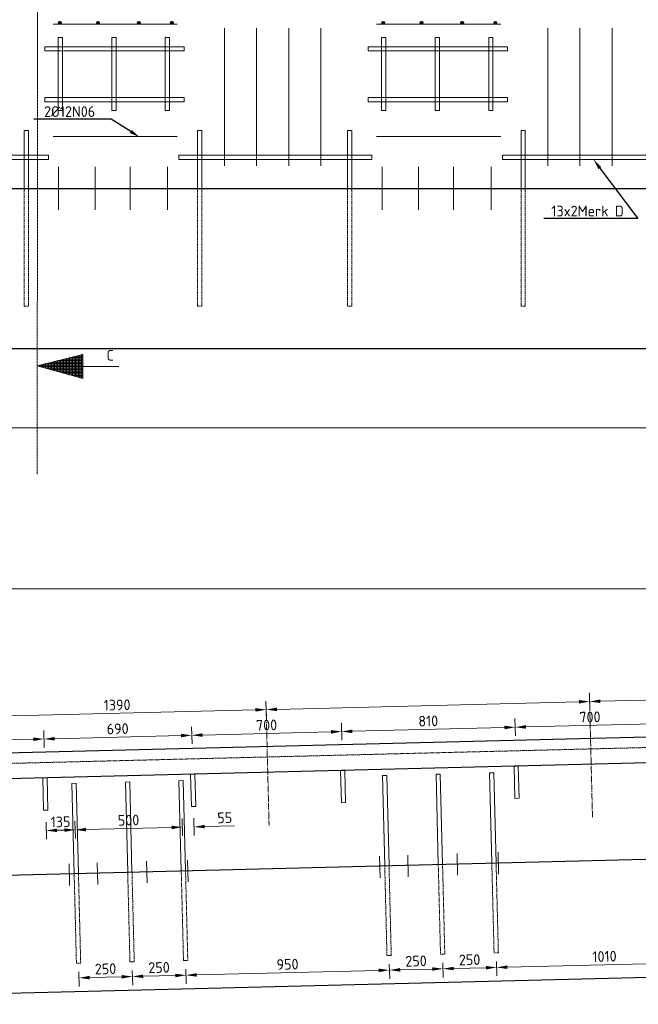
# Model space of a CAD drawing. Header units: millimetres. Extents: x -8028558 to 327273, y -63352 to 83293.
# Tile 177 of 195: x 288281 to 291168, y 5187 to 9782. Entities that reach past the tile are written whole.
import ezdxf
from ezdxf import colors
from ezdxf.entities.mleader import LeaderData, LeaderLine
from ezdxf.math import Vec2, Vec3

# ---------------------------------------------------------------- set-up
doc = ezdxf.new("R2010")
doc.units = ezdxf.units.MM
for name, pattern in [('NLCS-HIDDEN', [4, 2, -2]), ('XX-AFBREEK', [7, 4, -1, 1, -1]), ('XX-HART', [13, 4, -2, 1, -2, 4]), ('ZZ-HIDDEN-SO', [4, 2, -2])]:
    doc.linetypes.add(name, pattern=pattern)
for name, color, linetype, lineweight in [('B-CO-BC-AFBREEKLIJN-G', 7, 'XX-AFBREEK', 18), ('B-CO-BC-BETONVORM-GD', 90, 'Continuous', 25), ('B-CO-BC-BETONVORM-GN', 10, 'ZZ-HIDDEN-SO', 13), ('B-CO-BC-BETONVORM_GEWAPEND-T70', 210, 'Continuous', 70), ('B-CO-BC-STORTNAAD-GD', 10, 'BC-STORTNAAD', 25), ('B-CO-BC-WAPENING-G', 170, 'Continuous', 18), ('B-CO-BC-WAPENING-GD', 130, 'Continuous', 25), ('B-CO-BC-WAPENING_HOOFDWAPENING-G', 170, 'Continuous', 18), ('B-CO-BC-WAPENING_HOOFDWAPENING-GN', 140, 'NLCS-HIDDEN', 13), ('B-CO-SC-STAALVORM-AD', 252, 'Continuous', 18), ('N-CO-BC-WAPENING_LOOPLIJN-G', 10, 'Continuous', 18), ('X-XX-AL-HARTLIJN-G', 7, 'XX-HART', 18), ('X-XX-AL-M', 7, 'Continuous', 18), ('X-XX-AL-VERWIJZING-T25', 7, 'Continuous', 25)]:
    doc.layers.add(name, color=color, linetype=linetype, lineweight=lineweight)
doc.styles.add('NLCS-ISO-MM20-T25', font='NLCS-ISO.ttf', dxfattribs={"height": 50})
doc.linetypes.add('BC-STORTNAAD', pattern='A,15,-1,[175,NLCS.SHX,S=1,R=0,X=0,Y=0],-1', length=17)
doc.dimstyles.new('NLCS-MM20-T25-PIJL_L0_H4', dxfattribs={"dimscale": 20, "dimtxt": 2.5, "dimasz": 2.5, "dimexe": 2, "dimexo": 2, "dimgap": 0.7, "dimtad": 1, "dimdec": 0, "dimzin": 0, "dimdsep": 46, "dimtxsty": 'NLCS-ISO-MM20-T25', "dimcen": 0, "dimdle": 2, "dimclrd": 256, "dimclre": 256, "dimclrt": 256, "dimadec": 4, "dimazin": 0, "dimtfac": 1, "dimtdec": 3, "dimtofl": 0, "dimtmove": 0, "dimatfit": 3, "dimfxl": 2, "dimfxlon": 1, "dimtfillclr": 256, "dimtolj": 1, "dimtzin": 0, "dimlwd": -1, "dimlwe": -1, "dimarcsym": 0})
pattern_1 = [(45, (0, 0), (-2.828427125, 2.828427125), []), (45, (0, 2.4284), (-2.828427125, 2.828427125), []), (45, (0, 2.5284), (-2.828427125, 2.828427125), []), (45, (0, 2.6284), (-2.828427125, 2.828427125), [])]

# ---------------------------------------------------------------- blocks, each defined once
blk = doc.blocks.new('*D1098')
at = {"layer": 'X-XX-AL-M', "transparency": 16777216}
for p, q in [((287393.2, 7086.2), (287393.2, 7166.2)), ((287443.2, 7126.2), (306303.2, 7126.2)), ((306353.2, 7086.2), (306353.2, 7166.2))]:
    blk.add_line(p, q, dxfattribs=at)
for points in [[(287443.2, 7134.6), (287443.2, 7117.9), (287393.2, 7126.2)], [(306303.2, 7134.6), (306303.2, 7117.9), (306353.2, 7126.2)]]:
    blk.add_solid(points, dxfattribs=at)
at = {"layer": 'X-XX-AL-M', "transparency": 16777216, "insert": (296873.2, 7165.2), "char_height": 50, "attachment_point": 5, "style": 'NLCS-ISO-MM20-T25'}
blk.add_mtext('\\A1;18960', dxfattribs=at)
blk = doc.blocks.new('*D1100')
at = {"layer": 'X-XX-AL-M', "transparency": 16777216}
for p, q in [((289432.2, 6522.1), (289430.2, 6602.1)), ((288042.7, 6487.4), (288040.7, 6567.4)), ((288091.7, 6528.6), (289381.3, 6560.9))]:
    blk.add_line(p, q, dxfattribs=at)
for points in [[(288091.4, 6537), (288091.9, 6520.3), (288041.7, 6527.4)], [(289381, 6569.2), (289381.5, 6552.5), (289431.2, 6562.1)]]:
    blk.add_solid(points, dxfattribs=at)
at = {"layer": 'X-XX-AL-M', "transparency": 16777216, "insert": (288735.5, 6583.7), "char_height": 50, "attachment_point": 5, "rotation": 1.4321, "style": 'NLCS-ISO-MM20-T25'}
blk.add_mtext('\\A1;1390', dxfattribs=at)
blk = doc.blocks.new('*D1101')
at = {"layer": 'X-XX-AL-M', "transparency": 16777216}
for p, q in [((290941.8, 6559.9), (290939.8, 6639.8)), ((289432.2, 6522.1), (289430.2, 6602.1)), ((289481.2, 6563.4), (290890.8, 6598.6))]:
    blk.add_line(p, q, dxfattribs=at)
for points in [[(289481, 6571.7), (289481.4, 6555), (289431.2, 6562.1)], [(290890.6, 6606.9), (290891, 6590.3), (290940.8, 6599.9)]]:
    blk.add_solid(points, dxfattribs=at)
blk = doc.blocks.new('*D1102')
at = {"layer": 'X-XX-AL-M', "transparency": 16777216}
for p, q in [((292451.3, 6597.6), (292449.3, 6677.6)), ((290941.8, 6559.9), (290939.8, 6639.8)), ((290990.8, 6601.1), (292400.3, 6636.3))]:
    blk.add_line(p, q, dxfattribs=at)
for points in [[(292400.1, 6644.7), (292400.5, 6628), (292450.3, 6637.6)], [(290990.5, 6609.4), (290991, 6592.8), (290940.8, 6599.9)]]:
    blk.add_solid(points, dxfattribs=at)
blk = doc.blocks.new('*D1113')
at = {"layer": 'X-XX-AL-M', "transparency": 16777216}
for p, q in [((287695.4, 6367.5), (287693.4, 6447.5)), ((288395.2, 6385), (288393.2, 6465)), ((287744.4, 6408.8), (288344.2, 6423.7))]:
    blk.add_line(p, q, dxfattribs=at)
for points in [[(287744.2, 6417.1), (287744.6, 6400.4), (287694.4, 6407.5)], [(288344, 6432.1), (288344.4, 6415.4), (288394.2, 6425)]]:
    blk.add_solid(points, dxfattribs=at)
at = {"layer": 'X-XX-AL-M', "transparency": 16777216, "insert": (288043.3, 6455.2), "char_height": 50, "attachment_point": 5, "rotation": 1.4321, "style": 'NLCS-ISO-MM20-T25'}
blk.add_mtext('\\A1;700', dxfattribs=at)
blk = doc.blocks.new('*D1115')
at = {"layer": 'X-XX-AL-M', "transparency": 16777216}
for p, q in [((289085, 6402.3), (289083, 6482.2)), ((288395.2, 6385), (288393.2, 6465)), ((288444.2, 6426.2), (289034, 6441))]:
    blk.add_line(p, q, dxfattribs=at)
for points in [[(288444, 6434.6), (288444.4, 6417.9), (288394.2, 6425)], [(289033.8, 6449.3), (289034.2, 6432.7), (289084, 6442.2)]]:
    blk.add_solid(points, dxfattribs=at)
at = {"layer": 'X-XX-AL-M', "transparency": 16777216, "insert": (288738.1, 6472.6), "char_height": 50, "attachment_point": 5, "rotation": 1.4321, "style": 'NLCS-ISO-MM20-T25'}
blk.add_mtext('\\A1;690', dxfattribs=at)
blk = doc.blocks.new('*D1116')
at = {"layer": 'X-XX-AL-M', "transparency": 16777216}
for p, q in [((289085, 6402.3), (289083, 6482.2)), ((289784.8, 6419.8), (289782.8, 6499.7)), ((289134, 6443.5), (289733.8, 6458.5))]:
    blk.add_line(p, q, dxfattribs=at)
for points in [[(289133.8, 6451.8), (289134.2, 6435.2), (289084, 6442.2)], [(289733.6, 6466.8), (289734, 6450.2), (289783.8, 6459.7)]]:
    blk.add_solid(points, dxfattribs=at)
at = {"layer": 'X-XX-AL-M', "transparency": 16777216, "insert": (289432.9, 6490), "char_height": 50, "attachment_point": 5, "rotation": 1.4321, "style": 'NLCS-ISO-MM20-T25'}
blk.add_mtext('\\A1;700', dxfattribs=at)
blk = doc.blocks.new('*D1117')
at = {"layer": 'X-XX-AL-M', "transparency": 16777216}
for p, q in [((289784.8, 6419.8), (289782.8, 6499.7)), ((290594.5, 6440), (290592.5, 6520)), ((289833.8, 6461), (290543.5, 6478.7))]:
    blk.add_line(p, q, dxfattribs=at)
for points in [[(290543.3, 6487.1), (290543.7, 6470.4), (290593.5, 6480)], [(289833.6, 6469.3), (289834, 6452.7), (289783.8, 6459.7)]]:
    blk.add_solid(points, dxfattribs=at)
at = {"layer": 'X-XX-AL-M', "transparency": 16777216, "insert": (290187.7, 6508.8), "char_height": 50, "attachment_point": 5, "rotation": 1.4321, "style": 'NLCS-ISO-MM20-T25'}
blk.add_mtext('\\A1;810', dxfattribs=at)
blk = doc.blocks.new('*D1118')
at = {"layer": 'X-XX-AL-M', "transparency": 16777216}
for p, q in [((291294.3, 6457.5), (291292.3, 6537.5)), ((290594.5, 6440), (290592.5, 6520)), ((290643.5, 6481.2), (291243.3, 6496.2))]:
    blk.add_line(p, q, dxfattribs=at)
for points in [[(290643.3, 6489.6), (290643.7, 6472.9), (290593.5, 6480)], [(291243.1, 6504.6), (291243.5, 6487.9), (291293.3, 6497.5)]]:
    blk.add_solid(points, dxfattribs=at)
at = {"layer": 'X-XX-AL-M', "transparency": 16777216, "insert": (290942.4, 6527.7), "char_height": 50, "attachment_point": 5, "rotation": 1.4321, "style": 'NLCS-ISO-MM20-T25'}
blk.add_mtext('\\A1;700', dxfattribs=at)
blk = doc.blocks.new('*D1140')
at = {"layer": 'X-XX-AL-M', "transparency": 16777216}
for p, q in [((288556.5, 5338.2), (288558.2, 5270.1)), ((288806.4, 5344.4), (288808.1, 5276.4)), ((288607.2, 5311.4), (288757.1, 5315.1))]:
    blk.add_line(p, q, dxfattribs=at)
for points in [[(288606.9, 5319.7), (288607.4, 5303), (288557.2, 5310.1)], [(288756.9, 5323.4), (288757.3, 5306.8), (288807.1, 5316.4)]]:
    blk.add_solid(points, dxfattribs=at)
at = {"layer": 'X-XX-AL-M', "transparency": 16777216, "insert": (288681.2, 5352.2), "char_height": 50, "attachment_point": 5, "rotation": 1.4321, "style": 'NLCS-ISO-MM20-T25'}
blk.add_mtext('\\A1;250', dxfattribs=at)
blk = doc.blocks.new('*D1141')
at = {"layer": 'X-XX-AL-M', "transparency": 16777216}
for p, q in [((288806.4, 5344.4), (288808.1, 5276.4)), ((289056.3, 5350.7), (289058, 5282.6)), ((288857.1, 5317.6), (289007, 5321.4))]:
    blk.add_line(p, q, dxfattribs=at)
for points in [[(288856.9, 5325.9), (288857.3, 5309.3), (288807.1, 5316.4)], [(289006.8, 5329.7), (289007.2, 5313), (289057, 5322.6)]]:
    blk.add_solid(points, dxfattribs=at)
at = {"layer": 'X-XX-AL-M', "transparency": 16777216, "insert": (288931.1, 5358.5), "char_height": 50, "attachment_point": 5, "rotation": 1.4321, "style": 'NLCS-ISO-MM20-T25'}
blk.add_mtext('\\A1;250', dxfattribs=at)
blk = doc.blocks.new('*D1142')
at = {"layer": 'X-XX-AL-M', "transparency": 16777216}
for p, q in [((289056.3, 5350.7), (289058, 5282.6)), ((289107, 5323.9), (289956.7, 5345.1)), ((290006, 5374.4), (290007.7, 5306.4))]:
    blk.add_line(p, q, dxfattribs=at)
for points in [[(289106.8, 5332.2), (289107.2, 5315.5), (289057, 5322.6)], [(289956.5, 5353.4), (289956.9, 5336.8), (290006.7, 5346.3)]]:
    blk.add_solid(points, dxfattribs=at)
at = {"layer": 'X-XX-AL-M', "transparency": 16777216, "insert": (289530.9, 5373.5), "char_height": 50, "attachment_point": 5, "rotation": 1.4321, "style": 'NLCS-ISO-MM20-T25'}
blk.add_mtext('\\A1;950', dxfattribs=at)
blk = doc.blocks.new('*D1143')
at = {"layer": 'X-XX-AL-M', "transparency": 16777216}
for p, q in [((290255.9, 5380.7), (290257.6, 5312.6)), ((290006, 5374.4), (290007.7, 5306.4)), ((290056.7, 5347.6), (290206.7, 5351.3))]:
    blk.add_line(p, q, dxfattribs=at)
for points in [[(290056.5, 5355.9), (290056.9, 5339.3), (290006.7, 5346.3)], [(290206.5, 5359.7), (290206.9, 5343), (290256.6, 5352.6)]]:
    blk.add_solid(points, dxfattribs=at)
at = {"layer": 'X-XX-AL-M', "transparency": 16777216, "insert": (290130.7, 5388.5), "char_height": 50, "attachment_point": 5, "rotation": 1.4321, "style": 'NLCS-ISO-MM20-T25'}
blk.add_mtext('\\A1;250', dxfattribs=at)
blk = doc.blocks.new('*D1144')
at = {"layer": 'X-XX-AL-M', "transparency": 16777216}
for p, q in [((290255.9, 5380.7), (290257.6, 5312.6)), ((290505.9, 5386.9), (290507.6, 5318.9)), ((290306.6, 5353.8), (290456.6, 5357.6))]:
    blk.add_line(p, q, dxfattribs=at)
for points in [[(290306.4, 5362.2), (290306.8, 5345.5), (290256.6, 5352.6)], [(290456.4, 5365.9), (290456.8, 5349.3), (290506.6, 5358.8)]]:
    blk.add_solid(points, dxfattribs=at)
at = {"layer": 'X-XX-AL-M', "transparency": 16777216, "insert": (290380.6, 5394.7), "char_height": 50, "attachment_point": 5, "rotation": 1.4321, "style": 'NLCS-ISO-MM20-T25'}
blk.add_mtext('\\A1;250', dxfattribs=at)
blk = doc.blocks.new('*D1145')
at = {"layer": 'X-XX-AL-M', "transparency": 16777216}
for p, q in [((290505.9, 5386.9), (290507.6, 5318.9)), ((290556.5, 5360.1), (291466.3, 5382.8)), ((291515.5, 5412.1), (291517.2, 5344.1))]:
    blk.add_line(p, q, dxfattribs=at)
for points in [[(291466.1, 5391.2), (291466.5, 5374.5), (291516.2, 5384.1)], [(290556.3, 5368.4), (290556.8, 5351.8), (290506.6, 5358.8)]]:
    blk.add_solid(points, dxfattribs=at)
at = {"layer": 'X-XX-AL-M', "transparency": 16777216, "insert": (291010.4, 5410.4), "char_height": 50, "attachment_point": 5, "rotation": 1.4321, "style": 'NLCS-ISO-MM20-T25'}
blk.add_mtext('\\A1;1010', dxfattribs=at)
blk = doc.blocks.new('*D1167')
at = {"layer": 'X-XX-AL-M', "transparency": 16777216}
for p, q in [((288538.9, 6041), (288540.9, 5961)), ((289038.7, 6053.5), (289040.7, 5973.5)), ((288589.9, 6002.3), (288989.8, 6012.3))]:
    blk.add_line(p, q, dxfattribs=at)
for points in [[(288989.6, 6020.6), (288990, 6003.9), (289039.7, 6013.5)], [(288589.7, 6010.6), (288590.1, 5993.9), (288539.9, 6001)]]:
    blk.add_solid(points, dxfattribs=at)
at = {"layer": 'X-XX-AL-M', "transparency": 16777216, "insert": (288788.8, 6046.2), "char_height": 50, "attachment_point": 5, "rotation": 1.4321, "style": 'NLCS-ISO-MM20-T25'}
blk.add_mtext('\\A1;500', dxfattribs=at)
blk = doc.blocks.new('*D1168')
at = {"layer": 'X-XX-AL-M', "transparency": 16777216}
for p, q in [((289038.7, 6053.5), (289040.7, 5973.5)), ((289093.7, 6054.9), (289095.7, 5974.9)), ((288989.8, 6012.3), (288939.8, 6011)), ((289144.7, 6016.1), (289282.6, 6019.6))]:
    blk.add_line(p, q, dxfattribs=at)
for points in [[(288989.6, 6020.6), (288990, 6003.9), (289039.7, 6013.5)], [(289144.5, 6024.5), (289144.9, 6007.8), (289094.7, 6014.9)]]:
    blk.add_solid(points, dxfattribs=at)
at = {"layer": 'X-XX-AL-M', "transparency": 16777216, "insert": (289237.7, 6057.5), "char_height": 50, "attachment_point": 5, "rotation": 1.4321, "style": 'NLCS-ISO-MM20-T25'}
blk.add_mtext('\\A1;55', dxfattribs=at)
blk = doc.blocks.new('*D1169')
at = {"layer": 'X-XX-AL-M', "transparency": 16777216}
for p, q in [((288403.9, 6037.6), (288405.9, 5957.6)), ((288538.9, 6041), (288540.9, 5961)), ((288489.9, 5999.8), (288454.9, 5998.9))]:
    blk.add_line(p, q, dxfattribs=at)
for points in [[(288454.7, 6007.2), (288455.1, 5990.5), (288404.9, 5997.6)], [(288489.7, 6008.1), (288490.1, 5991.4), (288539.9, 6001)]]:
    blk.add_solid(points, dxfattribs=at)
at = {"layer": 'X-XX-AL-M', "transparency": 16777216, "insert": (288471.4, 6038.3), "char_height": 50, "attachment_point": 5, "rotation": 1.4321, "style": 'NLCS-ISO-MM20-T25'}
blk.add_mtext('\\A1;135', dxfattribs=at)

msp = doc.modelspace()

# ---------------------------------------------------------------- hatches: boundary and pattern name
at = {"layer": 'B-CO-SC-STAALVORM-AD'}
h = msp.add_hatch(dxfattribs=at)
h.set_pattern_fill('ACO-STAAL', color=256, pattern_type=2)
h.set_pattern_definition(pattern_1)
h.paths.add_polyline_path([(288474.2, 9767.3, 1), (288462.2, 9767.3, 1)])
h = msp.add_hatch(dxfattribs=at)
h.set_pattern_fill('ACO-STAAL', color=256, pattern_type=2)
h.set_pattern_definition(pattern_1)
h.paths.add_polyline_path([(288652.4, 9767.3, 1), (288640.4, 9767.3, 1)])
h = msp.add_hatch(dxfattribs=at)
h.set_pattern_fill('ACO-STAAL', color=256, pattern_type=2)
h.set_pattern_definition(pattern_1)
h.paths.add_polyline_path([(288842.5, 9767.3, 1), (288830.5, 9767.3, 1)])
h = msp.add_hatch(dxfattribs=at)
h.set_pattern_fill('ACO-STAAL', color=256, pattern_type=2)
h.set_pattern_definition(pattern_1)
h.paths.add_polyline_path([(288997.1, 9767.3, 1), (288985.1, 9767.3, 1)])
h = msp.add_hatch(dxfattribs=at)
h.set_pattern_fill('ACO-STAAL', color=256, pattern_type=2)
h.set_pattern_definition(pattern_1)
h.paths.add_polyline_path([(289983.7, 9767.3, 1), (289971.7, 9767.3, 1)])
h = msp.add_hatch(dxfattribs=at)
h.set_pattern_fill('ACO-STAAL', color=256, pattern_type=2)
h.set_pattern_definition(pattern_1)
h.paths.add_polyline_path([(290162, 9767.3, 1), (290150, 9767.3, 1)])
h = msp.add_hatch(dxfattribs=at)
h.set_pattern_fill('ACO-STAAL', color=256, pattern_type=2)
h.set_pattern_definition(pattern_1)
h.paths.add_polyline_path([(290352, 9767.3, 1), (290340, 9767.3, 1)])
h = msp.add_hatch(dxfattribs=at)
h.set_pattern_fill('ACO-STAAL', color=256, pattern_type=2)
h.set_pattern_definition(pattern_1)
h.paths.add_polyline_path([(290506.6, 9767.3, 1), (290494.6, 9767.3, 1)])
at = {"layer": 'N-CO-BC-WAPENING_LOOPLIJN-G', "ltscale": 500, "true_color": 0x636466}
h = msp.add_hatch(dxfattribs=at)
h.set_pattern_fill('ANGLE', color=251)
h.set_pattern_definition([(0, (-1379986.686, -156982.8926), (0, 6.985), [5.08, -1.905]), (90, (-1379986.686, -156982.8926), (-6.985, 4e-16), [5.08, -1.905])])
h.paths.add_polyline_path([(288574.9, 8107.8), (288574.9, 8220.3), (288363.5, 8167.5), (288363.5, 8167.2)])

# ---------------------------------------------------------------- linework, layer by layer
at = {"layer": 'B-CO-BC-AFBREEKLIJN-G', "flags": 128}
msp.add_lwpolyline([(288363, 7660.9), (288363.5, 12076.3)], dxfattribs=at)
at = {"layer": 'B-CO-BC-BETONVORM-GD', "flags": 128}
for points in [[(286154.1, 8994.7), (306344.1, 8994.7)], [(305119.1, 8246.4), (286114.1, 8246.4)], [(304364.4, 7875.3), (286114.1, 7877)], [(306353.2, 6811.7), (287590.6, 6342.7)], [(306353.2, 6691.7), (287349.1, 6217.7)], [(286168.2, 5186.7), (306353.2, 5691.4)]]:
    msp.add_lwpolyline(points, dxfattribs=at)
at = {"layer": 'B-CO-BC-BETONVORM-GN', "flags": 128}
msp.add_lwpolyline([(306353.2, 6762.9), (287393.2, 6290.1)], dxfattribs=at)
at = {"layer": 'B-CO-BC-STORTNAAD-GD', "flags": 128}
msp.add_lwpolyline([(306353.2, 6241.5), (286168.2, 5736.9)], dxfattribs=at)
at = {"layer": 'B-CO-BC-WAPENING-G', "flags": 128}
msp.add_lwpolyline([(288574.9, 8164), (288743.4, 8164)], dxfattribs=at)
at = {"layer": 'B-CO-BC-WAPENING-GD'}
for centre in [(288468.2, 9767.3), (288646.4, 9767.3), (288836.5, 9767.3), (288991.1, 9767.3), (289977.7, 9767.3), (290156, 9767.3), (290346, 9767.3), (290500.6, 9767.3)]:
    msp.add_circle(centre, 6, dxfattribs=at)
at = {"layer": 'B-CO-BC-WAPENING_HOOFDWAPENING-G', "flags": 128}
for points in [[(288437.4, 9761.3), (289016.3, 9761.3)], [(289946.9, 9761.3), (290525.8, 9761.3)], [(289236.3, 9100.6), (289236.3, 9742.2)], [(289386.3, 9100.6), (289386.3, 9742.2)], [(289536.3, 9100.6), (289536.3, 9742.2)], [(289686.3, 9100.6), (289686.3, 9742.2)], [(290745.8, 9100.6), (290745.8, 9742.2)], [(290895.8, 9100.6), (290895.8, 9742.2)], [(291045.8, 9100.6), (291045.8, 9742.2)], [(288301.5, 9264.7), (288321.5, 9264.7)], [(288301.5, 9264.7), (288301.5, 8994.7)], [(288321.5, 9264.7), (288321.5, 8994.7)], [(288437.4, 9236.9), (289016.3, 9236.9)], [(289111.3, 9264.7), (289131.3, 9264.7)], [(289111.3, 9264.7), (289111.3, 8994.7)], [(289131.3, 9264.7), (289131.3, 8994.7)], [(289811, 9264.7), (289831, 9264.7)], [(289811, 9264.7), (289811, 8994.7)], [(289831, 9264.7), (289831, 8994.7)], [(289946.9, 9236.9), (290525.8, 9236.9)], [(290620.8, 9264.7), (290640.8, 9264.7)], [(290620.8, 9264.7), (290620.8, 8994.7)], [(290640.8, 9264.7), (290640.8, 8994.7)], [(288462.5, 9094.7), (288462.5, 8894.7)], [(288633.2, 9094.7), (288633.2, 8894.7)], [(288795.9, 9094.7), (288795.9, 8894.7)], [(288971.4, 9094.7), (288971.4, 8894.7)], [(289972.1, 9094.7), (289972.1, 8894.7)], [(290142.7, 9094.7), (290142.7, 8894.7)], [(290305.4, 9094.7), (290305.4, 8894.7)], [(290480.9, 9094.7), (290480.9, 8894.7)], [(290608.1, 6298.1), (290588.1, 6297.6)], [(290591.8, 6147.6), (290588.1, 6297.6)], [(290611.8, 6148.1), (290608.1, 6298.1)], [(289098.5, 6260.3), (289078.6, 6259.8)], [(289082.3, 6109.9), (289078.6, 6259.8)], [(289102.3, 6110.4), (289098.5, 6260.3)], [(289798.3, 6277.8), (289778.3, 6277.3)], [(289782.1, 6127.4), (289778.3, 6277.3)], [(289802.1, 6127.9), (289798.3, 6277.8)], [(289994, 6254.4), (289974, 6253.9)], [(289984.6, 5832.3), (289974, 6253.9)], [(290004.6, 5832.8), (289994, 6254.4)], [(290243.9, 6260.6), (290224, 6260.1)], [(290234.5, 5838.6), (290224, 6260.1)], [(290254.5, 5839.1), (290243.9, 6260.6)], [(290493.9, 6266.9), (290473.9, 6266.4)], [(290484.4, 5844.8), (290473.9, 6266.4)], [(290504.4, 5845.3), (290493.9, 6266.9)], [(288408.8, 6243.1), (288388.8, 6242.6)], [(288392.5, 6092.6), (288388.8, 6242.6)], [(288412.5, 6093.1), (288408.8, 6243.1)], [(288544.5, 6218.1), (288524.5, 6217.6)], [(288535, 5796.1), (288524.5, 6217.6)], [(288555, 5796.6), (288544.5, 6218.1)], [(288794.4, 6224.4), (288774.4, 6223.9)], [(288784.9, 5802.3), (288774.4, 6223.9)], [(288804.9, 5802.8), (288794.4, 6224.4)], [(289044.3, 6230.6), (289024.3, 6230.1)], [(289034.9, 5808.6), (289024.3, 6230.1)], [(289054.9, 5809.1), (289044.3, 6230.6)], [(289802.1, 6127.9), (289782.1, 6127.4)], [(290611.8, 6148.1), (290591.8, 6147.6)], [(288412.5, 6093.1), (288392.5, 6092.6)], [(289102.3, 6110.4), (289082.3, 6109.9)], [(290094.3, 5781.9), (290091.8, 5883.2)], [(290324.6, 5789.4), (290322, 5890.7)], [(290516.3, 5794.9), (290513.7, 5896.3)], [(288513.4, 5741), (288510.9, 5842.3)], [(288644.7, 5745.6), (288642.2, 5847)], [(288875, 5753.2), (288872.5, 5854.5)], [(289066.7, 5758.7), (289064.2, 5860)], [(289963, 5777.2), (289960.4, 5878.6)]]:
    msp.add_lwpolyline(points, dxfattribs=at)
at = {"layer": 'B-CO-BC-WAPENING_HOOFDWAPENING-G'}
for points in [[(288460.4, 9698.8), (288480.4, 9698.8), (288480.4, 9358.8), (288460.4, 9358.8)], [(288710.4, 9698.8), (288730.4, 9698.8), (288730.4, 9358.8), (288710.4, 9358.8)], [(288960.4, 9698.8), (288980.4, 9698.8), (288980.4, 9358.8), (288960.4, 9358.8)], [(289969.9, 9698.8), (289989.9, 9698.8), (289989.9, 9358.8), (289969.9, 9358.8)], [(290219.9, 9698.8), (290239.9, 9698.8), (290239.9, 9358.8), (290219.9, 9358.8)], [(290469.9, 9698.8), (290489.9, 9698.8), (290489.9, 9358.8), (290469.9, 9358.8)], [(288398.4, 9656.2), (289048.4, 9656.2), (289048.4, 9636.2), (288398.4, 9636.2)], [(289908, 9656.2), (290558, 9656.2), (290558, 9636.2), (289908, 9636.2)], [(288398.4, 9418.7), (289048.4, 9418.7), (289048.4, 9398.7), (288398.4, 9398.7)], [(289908, 9418.7), (290558, 9418.7), (290558, 9398.7), (289908, 9398.7)], [(287514.7, 9149.7), (288414.7, 9149.7), (288414.7, 9129.7), (287514.7, 9129.7)], [(289024.3, 9149.7), (289924.3, 9149.7), (289924.3, 9129.7), (289024.3, 9129.7)], [(290533.8, 9149.7), (291433.8, 9149.7), (291433.8, 9129.7), (290533.8, 9129.7)]]:
    msp.add_lwpolyline(points, close=True, dxfattribs=at)
at = {"layer": 'B-CO-BC-WAPENING_HOOFDWAPENING-GN', "flags": 128}
for points in [[(288301.5, 8994.7), (288301.5, 8444.7)], [(288321.5, 8444.7), (288321.5, 8994.7)], [(289111.3, 8994.7), (289111.3, 8444.7)], [(289131.3, 8444.7), (289131.3, 8994.7)], [(289811, 8994.7), (289811, 8444.7)], [(289831, 8444.7), (289831, 8994.7)], [(290620.8, 8994.7), (290620.8, 8444.7)], [(290640.8, 8444.7), (290640.8, 8994.7)], [(288301.5, 8444.7), (288321.5, 8444.7)], [(289111.3, 8444.7), (289131.3, 8444.7)], [(289811, 8444.7), (289831, 8444.7)], [(290620.8, 8444.7), (290640.8, 8444.7)], [(290234.5, 5838.6), (290244.9, 5420.4)], [(290254.5, 5839.1), (290264.9, 5420.9)], [(290484.4, 5844.8), (290494.9, 5426.6)], [(290504.4, 5845.3), (290514.9, 5427.1)], [(288535, 5796.1), (288545.5, 5377.9)], [(288555, 5796.6), (288565.5, 5378.4)], [(288784.9, 5802.3), (288795.4, 5384.2)], [(288804.9, 5802.8), (288815.4, 5384.7)], [(289034.9, 5808.6), (289045.3, 5390.4)], [(289054.9, 5809.1), (289065.3, 5390.9)], [(289984.6, 5832.3), (289995, 5414.1)], [(290004.6, 5832.8), (290015, 5414.6)], [(290514.9, 5427.1), (290494.9, 5426.6)], [(288565.5, 5378.4), (288545.5, 5377.9)], [(288815.4, 5384.7), (288795.4, 5384.2)], [(289065.3, 5390.9), (289045.3, 5390.4)], [(290015, 5414.6), (289995, 5414.1)], [(290264.9, 5420.9), (290244.9, 5420.4)]]:
    msp.add_lwpolyline(points, dxfattribs=at)
at = {"layer": 'N-CO-BC-WAPENING_LOOPLIJN-G', "ltscale": 500, "flags": 128}
for points in [[(288363, 8167.3), (288574.9, 8220.3)], [(288574.9, 8220.3), (288574.9, 8107.8)], [(288574.9, 8107.8), (288363, 8167.3)]]:
    msp.add_lwpolyline(points, dxfattribs=at)
at = {"layer": 'X-XX-AL-HARTLIJN-G', "flags": 128}
for points in [[(290954.2, 6060.9), (290940.8, 6599.9)], [(289444.7, 6023.2), (289431.2, 6562.1)]]:
    msp.add_lwpolyline(points, dxfattribs=at)

# ---------------------------------------------------------------- texts
at = {"layer": 'B-CO-BC-BETONVORM_GEWAPEND-T70', "ltscale": 500, "insert": (288720.1, 8241), "char_height": 50, "attachment_point": 3, "style": 'NLCS-ISO-MM20-T25'}
msp.add_mtext_dynamic_manual_height_columns('C', width=332.893, gutter_width=35, heights=[0], dxfattribs=at)

# ---------------------------------------------------------------- dimensions: what is measured, and where the dimension line sits
at = {"layer": 'X-XX-AL-M'}
dim = msp.add_linear_dim(base=(306353.2, 7126.2), p1=(287393.2, 6370.3), p2=(306353.2, 6811.7), dimstyle='NLCS-MM20-T25-PIJL_L0_H4', dxfattribs=at)
dim.commit()
dim.dimension.update_dxf_attribs({"geometry": '*D1098', "text_midpoint": (296873.2, 7165.2)})
for base, p1, p2, picture, middle in [((292450.3, 6637.6), (290945.1, 6426.5), (292454.6, 6464.3), '*D1102', (291695.5, 6618.7)), ((290940.8, 6599.9), (289435.6, 6388.8), (290945.1, 6426.5), '*D1101', (290186, 6581))]:
    dim = msp.add_linear_dim(base=base, p1=p1, p2=p2, angle=181.4321, text=' ', dimstyle='NLCS-MM20-T25-PIJL_L0_H4', dxfattribs=at)
    dim.commit()
    dim.dimension.update_dxf_attribs({"geometry": picture, "text_midpoint": middle})
for base, p1, p2, picture, middle in [((289431.2, 6562.1), (288046, 6354), (289435.6, 6388.8), '*D1100', (288735.5, 6583.7)), ((290593.5, 6480), (289788.3, 6277.6), (290598.1, 6297.8), '*D1117', (290187.7, 6508.8)), ((291293.3, 6497.5), (290598.1, 6297.8), (291297.9, 6315.3), '*D1118', (290942.4, 6527.7)), ((289084, 6442.2), (288398.8, 6242.8), (289088.6, 6260.1), '*D1115', (288738.1, 6472.6)), ((289783.8, 6459.7), (289088.6, 6260.1), (289788.3, 6277.6), '*D1116', (289432.9, 6490)), ((288404.9, 5997.6), (288534.5, 6217.9), (288402.5, 6092.9), '*D1169', (288471.4, 6038.3)), ((289039.7, 6013.5), (288534.5, 6217.9), (289034.3, 6230.4), '*D1167', (288788.8, 6046.2)), ((289094.7, 6014.9), (289034.3, 6230.4), (289092.3, 6110.1), '*D1168', (289237.7, 6057.5)), ((290256.6, 5352.6), (290005, 5414.4), (290254.9, 5420.6), '*D1143', (290130.7, 5388.5)), ((290506.6, 5358.8), (290254.9, 5420.6), (290504.9, 5426.9), '*D1144', (290380.6, 5394.7)), ((291516.2, 5384.1), (290504.9, 5426.9), (291514.5, 5452.1), '*D1145', (291010.4, 5410.4)), ((289057, 5322.6), (288805.4, 5384.4), (289055.3, 5390.6), '*D1141', (288931.1, 5358.5)), ((290006.7, 5346.3), (289055.3, 5390.6), (290005, 5414.4), '*D1142', (289530.9, 5373.5))]:
    dim = msp.add_linear_dim(base=base, p1=p1, p2=p2, angle=181.4321, dimstyle='NLCS-MM20-T25-PIJL_L0_H4', dxfattribs=at)
    dim.commit()
    dim.dimension.update_dxf_attribs({"geometry": picture, "text_midpoint": middle})
for p1, p2, distance, picture, middle in [((287699, 6225.3), (288398.8, 6242.8), 182.2, '*D1113', (288043.3, 6455.2)), ((288555.5, 5378.2), (288805.4, 5384.4), -68.1, '*D1140', (288681.2, 5352.2))]:
    dim = msp.add_aligned_dim(p1=p1, p2=p2, distance=distance, dimstyle='NLCS-MM20-T25-PIJL_L0_H4', dxfattribs=at)
    dim.commit()
    dim.dimension.update_dxf_attribs({"geometry": picture, "text_midpoint": middle})

# ---------------------------------------------------------------- leaders
at = {"layer": 'X-XX-AL-VERWIJZING-T25'}
ml = msp.add_multileader_mtext('Standard', dxfattribs=at)
ml.set_content('2Ø12N06', color=256, style='NLCS-ISO-MM20-T25')
ml.set_leader_properties(color=256, linetype='ByLayer', lineweight=-1)
ml.build(insert=Vec2(0, 0))
ml.multileader.update_dxf_attribs({"text_left_attachment_type": 5, "text_right_attachment_type": 5, "dogleg_length": 50, "arrow_head_size": 50})
ctx = ml.context
ctx.base_point, ctx.char_height, ctx.arrow_head_size, ctx.landing_gap_size, ctx.plane_origin = Vec3(288376.5, 9318.3), 50, 50, 18, Vec3(288991.3, 9233.5)
ctx.left_attachment, ctx.right_attachment = 5, 5
notes = []
notes.append((ctx, [(0, (1, 1, 0), (288707.5, 9318.3), (-1, 0), 50, [(0, [(288841.3, 9233.5)], 0, [])])]))
ctx.mtext.insert, ctx.mtext.flow_direction = Vec3(288394.5, 9378.3), 5
ml = msp.add_multileader_mtext('Standard', dxfattribs=at)
ml.set_content('13x2Merk D', color=256, style='NLCS-ISO-MM20-T25')
ml.set_leader_properties(color=256, linetype='ByLayer', lineweight=-1)
ml.build(insert=Vec2(0, 0))
ml.multileader.update_dxf_attribs({"text_left_attachment_type": 5, "text_right_attachment_type": 5, "dogleg_length": 50, "arrow_head_size": 50})
ctx = ml.context
ctx.base_point, ctx.char_height, ctx.arrow_head_size, ctx.landing_gap_size, ctx.plane_origin = Vec3(290744.5, 8853.9), 50, 50, 18, Vec3(290958.8, 9129.7)
ctx.left_attachment, ctx.right_attachment = 5, 5
notes.append((ctx, [(0, (1, 1, 0), (291165.5, 8853.9), (-1, 0), 50, [(0, [(290958.8, 9129.7)], 0, [])])]))
ctx.mtext.insert, ctx.mtext.flow_direction = Vec3(290762.5, 8913.9), 5
for ctx, leaders in notes:
    for number, flags, end, landing, length, lines in leaders:
        leader = LeaderData()
        leader.index, (leader.has_last_leader_line, leader.has_dogleg_vector, leader.attachment_direction) = number, flags
        leader.last_leader_point, leader.dogleg_vector, leader.dogleg_length = Vec3(end), Vec3(landing), length
        for number, points, colour, breaks in lines:
            line = LeaderLine()
            line.index, line.vertices, line.color, line.breaks = number, Vec3.list(points), colors.encode_raw_color(colour), breaks
            leader.lines.append(line)
        ctx.leaders.append(leader)

doc.saveas('drawing.dxf')
